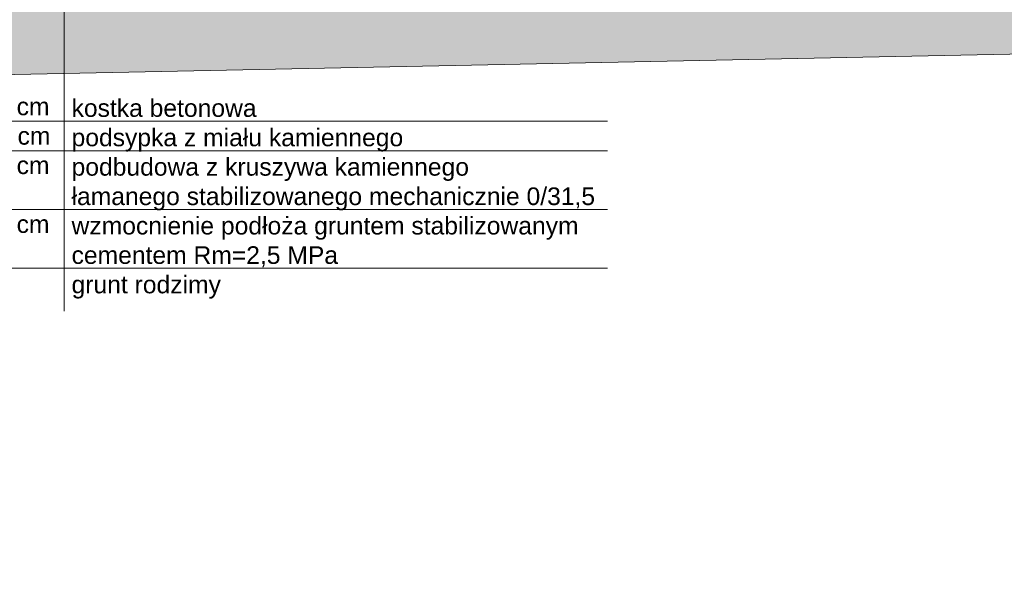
# Model space of a CAD drawing. Header units: millimetres. Extents: x 1962 to 3194, y -795 to -219.
# Tile 166 of 256: x 2481.11 to 2487.81, y -480.44 to -476.69. Entities that reach past the tile are written whole.
import ezdxf

# ---------------------------------------------------------------- set-up
doc = ezdxf.new("R2010")
doc.units = ezdxf.units.MM
doc.layers.get('0').update_dxf_attribs({"lineweight": 5})
doc.layers.get('Defpoints').update_dxf_attribs({"lineweight": 9})
doc.layers.add('A_flagi przekrojowe', color=92, linetype='Continuous', lineweight=9)
doc.layers.add('A_hatch przekroje', color=125, linetype='Continuous', lineweight=9)
doc.styles.get("Standard").update_dxf_attribs({"font": 'arial.ttf'})

# ---------------------------------------------------------------- blocks, each defined once
blk = doc.blocks.new('zw$824C')
at = {"layer": 'A_hatch przekroje'}
h = blk.add_hatch(dxfattribs=at)
h.set_pattern_fill('EARTH2', color=256, scale=0.03, angle=339.97819, style=2)
h.set_pattern_definition([(225, (4.0639, 26.90586), (-3e-14, -1.07763), [0.3429, -0.4191]), (225, (4.30634, 26.6634), (-3e-14, -1.07763), [0.3429, -0.4191]), (225, (4.2471, 26.7227), (-3e-14, -1.07763), [0.35052, -0.41148]), (225, (4.1878, 26.7819), (-3e-14, -1.07763), [0.35052, -0.41148]), (225, (4.1285, 26.8412), (-3e-14, -1.07763), [0.35052, -0.41148]), (225, (4.1285, 27.38), (-3e-14, -1.07763), [0.3429, -0.4191]), (225, (4.1878, 27.32075), (-3e-14, -1.07763), [0.3429, -0.4191]), (225, (4.2471, 27.2615), (-3e-14, -1.07763), [0.3429, -0.4191]), (225, (4.30634, 27.2022), (-3e-14, -1.07763), [0.3429, -0.4191]), (225, (4.0639, 27.4447), (-3e-14, -1.07763), [0.3429, -0.4191]), (315, (3.5466, 26.9274), (1.07763, -3e-14), [0.3429, -0.4191]), (315, (3.7945, 27.1753), (1.07763, -3e-14), [0.3429, -0.4191]), (315, (3.7298, 27.1106), (1.07763, -3e-14), [0.3429, -0.4191]), (315, (3.6705, 27.05134), (1.07763, -3e-14), [0.3429, -0.4191]), (315, (3.6113, 26.9921), (1.07763, -3e-14), [0.3429, -0.4191]), (315, (4.1501, 26.9921), (1.07763, -3e-14), [0.35052, -0.41148]), (315, (4.20935, 27.05134), (1.07763, -3e-14), [0.35052, -0.41148]), (315, (4.2686, 27.1106), (1.07763, -3e-14), [0.35052, -0.41148]), (315, (4.3333, 27.1753), (1.07763, -3e-14), [0.3429, -0.4191]), (315, (4.0908, 26.9328), (1.07763, -3e-14), [0.3429, -0.4191])])
h.paths.add_polyline_path([(-5.1257, 1.0397), (0.6852, 1.0397), (0.6852, 0.9697), (0.6252, 0.9697), (0.5852, 0.6897), (0.8052, 0.6897), (0.7994, 0.7201), (6.2252, 0.7892), (6.2252, 0.6594), (6.958, 0.6594), (19.9052, 0.9224), (19.9052, 1.0097), (19.9052, 1.0799), (22.9851, 1.0861), (22.9851, 0.3), (20.7556, 0.3), (20.2579, 0), (18.1349, 0), (17.39, 0.3712), (7.1134, 0.1624), (6.9387, 0.03), (6.0463, 0.03), (5.7404, 0.283), (4.4329, 0.2663), (0.2714, -3.1755), (-2.2356, -3.1755), (-5.1257, -0.7852)])
edge = h.paths.add_edge_path(flags=16)
edge.add_arc((19.5343, 0.7473), 0.08, 0, 360)
edge = h.paths.add_edge_path(flags=16)
edge.add_arc((-0.9821, -1.0565), 0.1, 1080, 1440)
at = {"layer": 'A_flagi przekrojowe'}
for p, q in [((9.5155, 1.1915), (9.5155, -1.4055)), ((8.9155, -0.1148), (13.2091, -0.1148)), ((8.9155, -0.3148), (13.2091, -0.3148)), ((8.9155, -0.7148), (13.2091, -0.7148)), ((8.9155, -1.1148), (13.2091, -1.1148))]:
    blk.add_line(p, q, dxfattribs=at)
at = {"layer": 'Defpoints'}
blk.add_line((17.39, 0.3712), (7.1134, 0.1624), dxfattribs=at)
at = {"layer": 'A_flagi przekrojowe', "char_height": 0.12}
for s, insert, width, attachment_point in [('8 cm', (9.4155, -0.0148), 0.542316, 6), ('kostka betonowa', (9.5655, 0.0352), 2.430196, 1), ('5 cm', (9.4217, -0.2148), 0.542316, 6), ('podsypka z miału kamiennego', (9.5655, -0.1648), 2.430196, 1), ('20 cm', (9.4155, -0.4148), 0.542316, 6), ('podbudowa z kruszywa kamiennego \\Płamanego stabilizowanego mechanicznie 0/31,5', (9.5655, -0.3648), 3.798857, 1), ('15 cm', (9.4155, -0.8148), 0.542316, 6), ('wzmocnienie podłoża gruntem stabilizowanym\\Pcementem Rm=2,5 MPa', (9.5655, -0.7648), 3.572257, 1), ('grunt rodzimy', (9.5655, -1.1648), 3.572257, 1)]:
    blk.add_mtext(s, dxfattribs=dict(at, insert=insert, width=width, attachment_point=attachment_point))

msp = doc.modelspace()

# ---------------------------------------------------------------- block references
at = {"rotation": 2.994810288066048e-11}
msp.add_blockref('zw$824C', (2471.8993, -477.265), dxfattribs=at)

doc.saveas('drawing.dxf')
